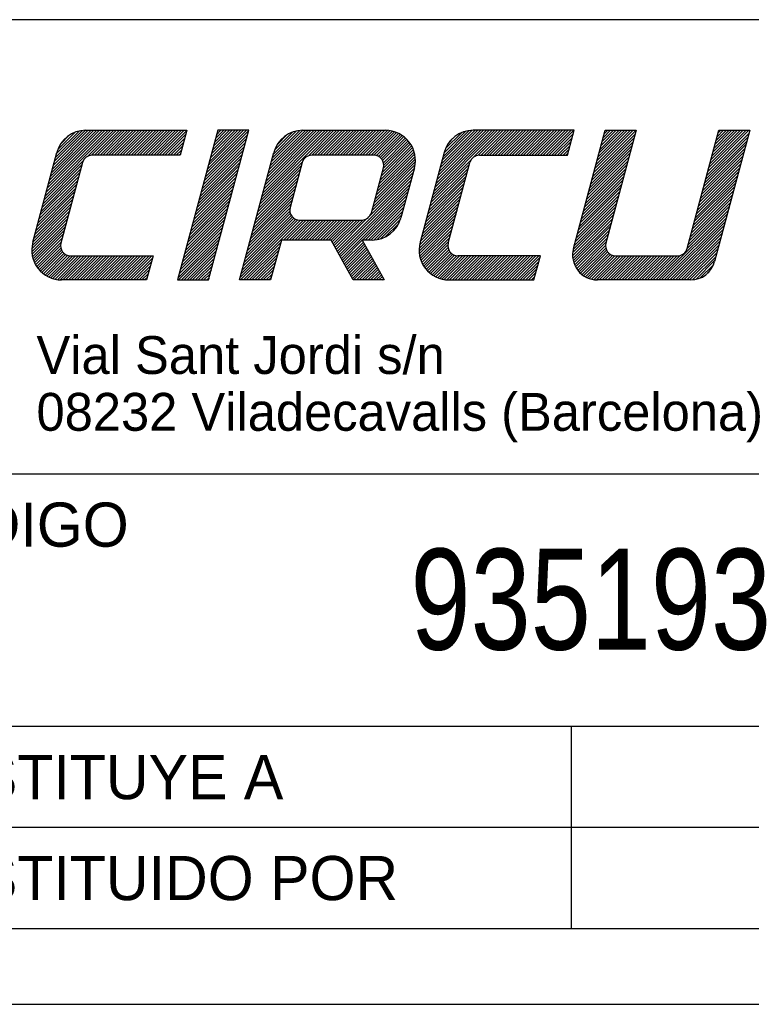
# Model space of a CAD drawing. Extents: x 0 to 210, y 0 to 297.
# Tile 3 of 5: x 157 to 186, y 0 to 39. Entities that reach past the tile are written whole.
import ezdxf

# ---------------------------------------------------------------- set-up
doc = ezdxf.new("R2010")
doc.units = 0
doc.header["$LTSCALE"] = 19.36
doc.header["$MEASUREMENT"] = 0
doc.layers.get('0').update_dxf_attribs({"linetype": 'CONTINUOUS'})
doc.styles.get("Standard").update_dxf_attribs({"font": 'txt', "width": 0.8})

msp = doc.modelspace()

# ---------------------------------------------------------------- linework, layer by layer
at = {"color": 7, "linetype": 'CONTINUOUS'}
for p, q in [((207, 39), (20, 39)), ((158.1529, 32.0158), (160.7555, 34.6185)), ((158.1938, 32.1686), (160.6438, 34.6185)), ((158.2348, 32.3213), (160.532, 34.6185)), ((158.2757, 32.474), (160.4202, 34.6185)), ((158.3166, 32.6267), (160.3084, 34.6185)), ((158.3575, 32.7794), (160.1966, 34.6185)), ((158.3984, 32.9321), (160.0848, 34.6185)), ((158.4394, 33.0848), (159.973, 34.6185)), ((158.4803, 33.2375), (159.8612, 34.6185)), ((158.5212, 33.3903), (159.7494, 34.6184)), ((158.5621, 33.543), (159.6305, 34.6114)), ((158.603, 33.6957), (159.496, 34.5887)), ((158.6531, 33.8576), (159.3353, 34.5397)), ((158.7722, 34.0885), (159.1044, 34.4207)), ((159.8376, 33.5888), (160.8673, 34.6185)), ((159.9903, 33.6296), (160.9791, 34.6185)), ((160.1028, 33.6303), (161.0909, 34.6185)), ((160.2146, 33.6303), (161.2027, 34.6185)), ((160.3264, 33.6303), (161.3145, 34.6185)), ((160.4382, 33.6303), (161.4263, 34.6185)), ((160.55, 33.6303), (161.5381, 34.6185)), ((160.6618, 33.6303), (161.6499, 34.6185)), ((160.7736, 33.6303), (161.7617, 34.6185)), ((160.8854, 33.6303), (161.8735, 34.6185)), ((160.9971, 33.6303), (161.9853, 34.6185)), ((161.1089, 33.6303), (162.0971, 34.6185)), ((161.2207, 33.6303), (162.2089, 34.6185)), ((161.3325, 33.6303), (162.3207, 34.6185)), ((161.4443, 33.6303), (162.4324, 34.6185)), ((161.5561, 33.6303), (162.5442, 34.6185)), ((161.6679, 33.6303), (162.656, 34.6185)), ((161.7797, 33.6303), (162.7678, 34.6185)), ((161.8915, 33.6303), (162.8796, 34.6185)), ((162.0033, 33.6303), (162.9914, 34.6185)), ((162.1151, 33.6303), (163.1032, 34.6185)), ((162.2269, 33.6303), (163.215, 34.6185)), ((162.3387, 33.6303), (163.3268, 34.6185)), ((162.4505, 33.6303), (163.4386, 34.6185)), ((162.5623, 33.6303), (163.5504, 34.6185)), ((162.6741, 33.6303), (163.6622, 34.6185)), ((162.7858, 33.6303), (163.7557, 34.6002)), ((162.8976, 33.6303), (163.7148, 34.4475)), ((164.4915, 32.7647), (166.1684, 34.4416)), ((164.5324, 32.9174), (166.2093, 34.5943)), ((164.5733, 33.0701), (166.1216, 34.6185)), ((164.6142, 33.2229), (166.0098, 34.6185)), ((164.6551, 33.3756), (165.898, 34.6185)), ((164.6961, 33.5283), (165.7863, 34.6185)), ((164.737, 33.681), (165.6745, 34.6185)), ((164.7779, 33.8337), (165.5627, 34.6185)), ((164.8188, 33.9864), (165.4509, 34.6185)), ((164.8597, 34.1391), (165.3391, 34.6185)), ((164.9007, 34.2918), (165.2273, 34.6185)), ((164.9416, 34.4446), (165.1155, 34.6185)), ((164.9825, 34.5973), (165.0037, 34.6185)), ((166.6995, 31.8426), (169.4754, 34.6185)), ((166.7405, 31.9953), (169.3636, 34.6185)), ((166.7814, 32.148), (169.2519, 34.6185)), ((166.8223, 32.3007), (169.1401, 34.6185)), ((166.8632, 32.4534), (169.0283, 34.6185)), ((166.9041, 32.6061), (168.9165, 34.6185)), ((166.9451, 32.7588), (168.8047, 34.6185)), ((166.986, 32.9116), (168.6929, 34.6185)), ((167.0269, 33.0643), (168.5811, 34.6185)), ((167.0678, 33.217), (168.4693, 34.6185)), ((167.1087, 33.3697), (168.3575, 34.6185)), ((167.1496, 33.5224), (168.2403, 34.6131)), ((167.1906, 33.6751), (168.1084, 34.5929)), ((167.2373, 33.8336), (167.9523, 34.5486)), ((167.3391, 34.0473), (167.7387, 34.4468)), ((168.5759, 33.6071), (169.5872, 34.6185)), ((168.7109, 33.6303), (169.699, 34.6185)), ((168.8227, 33.6303), (169.8108, 34.6185)), ((168.9345, 33.6303), (169.9226, 34.6185)), ((169.0463, 33.6303), (170.0344, 34.6185)), ((169.1581, 33.6303), (170.1462, 34.6185)), ((169.2699, 33.6303), (170.258, 34.6185)), ((169.3817, 33.6303), (170.3698, 34.6185)), ((169.4935, 33.6303), (170.4816, 34.6185)), ((169.6053, 33.6303), (170.5934, 34.6185)), ((169.717, 33.6303), (170.7052, 34.6185)), ((169.8288, 33.6303), (170.817, 34.6185)), ((169.9406, 33.6303), (170.9288, 34.6185)), ((170.0524, 33.6303), (171.0406, 34.6185)), ((170.1642, 33.6303), (171.1523, 34.6185)), ((170.276, 33.6303), (171.2641, 34.6185)), ((170.3878, 33.6303), (171.3759, 34.6185)), ((170.4996, 33.6303), (171.4877, 34.6185)), ((170.6114, 33.6303), (171.5995, 34.6185)), ((170.7232, 33.6303), (171.7085, 34.6156)), ((170.835, 33.6303), (171.809, 34.6044)), ((170.9468, 33.6303), (171.9024, 34.586)), ((171.0586, 33.6303), (171.9898, 34.5615)), ((171.1703, 33.6303), (172.0718, 34.5318)), ((171.2683, 33.6165), (172.149, 34.4972)), ((171.3485, 33.5849), (172.2219, 34.4583)), ((171.4157, 33.5403), (172.2906, 34.4152)), ((171.4714, 33.4842), (172.3554, 34.3682)), ((173.4987, 32.046), (176.0713, 34.6185)), ((173.5397, 32.1987), (175.9595, 34.6185)), ((173.5806, 32.3514), (175.8477, 34.6185)), ((173.6215, 32.5041), (175.7359, 34.6185)), ((173.6624, 32.6568), (175.6241, 34.6185)), ((173.7033, 32.8095), (175.5123, 34.6185)), ((173.7443, 32.9622), (175.4005, 34.6185)), ((173.7852, 33.1149), (175.2887, 34.6185)), ((173.8261, 33.2677), (175.1769, 34.6185)), ((173.867, 33.4204), (175.0647, 34.618)), ((173.9079, 33.5731), (174.9432, 34.6083)), ((173.9489, 33.7258), (174.8047, 34.5817)), ((174.0058, 33.8945), (174.6361, 34.5249)), ((174.1683, 34.1689), (174.3618, 34.3623)), ((175.1192, 33.5546), (176.1831, 34.6185)), ((175.3038, 33.6274), (176.2949, 34.6185)), ((175.4185, 33.6303), (176.4066, 34.6185)), ((175.5303, 33.6303), (176.5184, 34.6185)), ((175.6421, 33.6303), (176.6302, 34.6185)), ((175.7539, 33.6303), (176.742, 34.6185)), ((175.8657, 33.6303), (176.8538, 34.6185)), ((175.9775, 33.6303), (176.9656, 34.6185)), ((176.0893, 33.6303), (177.0774, 34.6185)), ((176.2011, 33.6303), (177.1892, 34.6185)), ((176.3129, 33.6303), (177.301, 34.6185)), ((176.4247, 33.6303), (177.4128, 34.6185)), ((176.5365, 33.6303), (177.5246, 34.6185)), ((176.6483, 33.6303), (177.6364, 34.6185)), ((176.76, 33.6303), (177.7482, 34.6185)), ((176.8718, 33.6303), (177.86, 34.6185)), ((176.9836, 33.6303), (177.9718, 34.6185)), ((177.0954, 33.6303), (178.0835, 34.6185)), ((177.2072, 33.6303), (178.1953, 34.6185)), ((177.319, 33.6303), (178.3071, 34.6185)), ((177.4308, 33.6303), (178.4189, 34.6185)), ((177.5426, 33.6303), (178.5307, 34.6185)), ((177.6544, 33.6303), (178.6425, 34.6185)), ((177.7662, 33.6303), (178.7543, 34.6185)), ((177.878, 33.6303), (178.8661, 34.6185)), ((177.9898, 33.6303), (178.9779, 34.6185)), ((178.1016, 33.6303), (179.0897, 34.6185)), ((178.2134, 33.6303), (179.0606, 34.4776)), ((178.3252, 33.6303), (179.0197, 34.3249)), ((179.8373, 32.7948), (181.5142, 34.4717)), ((179.8782, 32.9475), (181.5492, 34.6185)), ((179.9191, 33.1003), (181.4374, 34.6185)), ((179.9601, 33.253), (181.3256, 34.6185)), ((180.001, 33.4057), (181.2138, 34.6185)), ((180.0419, 33.5584), (181.102, 34.6185)), ((180.0828, 33.7111), (180.9902, 34.6185)), ((180.1237, 33.8638), (180.8784, 34.6185)), ((180.1647, 34.0165), (180.7666, 34.6185)), ((180.2056, 34.1692), (180.6548, 34.6185)), ((180.2465, 34.322), (180.543, 34.6185)), ((180.2874, 34.4747), (180.4312, 34.6185)), ((184.3083, 32.6822), (185.9852, 34.3592)), ((184.3492, 32.835), (186.0261, 34.5119)), ((184.3901, 32.9877), (186.0209, 34.6185)), ((184.431, 33.1404), (185.9091, 34.6185)), ((184.4719, 33.2931), (185.7973, 34.6185)), ((184.5129, 33.4458), (185.6855, 34.6185)), ((184.5538, 33.5985), (185.5737, 34.6185)), ((184.5947, 33.7512), (185.4619, 34.6185)), ((184.6356, 33.9039), (185.3501, 34.6185)), ((184.6765, 34.0567), (185.2383, 34.6185)), ((184.7174, 34.2094), (185.1265, 34.6185)), ((184.7584, 34.3621), (185.0148, 34.6185)), ((184.7993, 34.5148), (184.903, 34.6185)), ((163.0094, 33.6303), (163.6739, 34.2948)), ((163.1212, 33.6303), (163.633, 34.1421)), ((163.233, 33.6303), (163.592, 33.9894)), ((164.3687, 32.3066), (166.0456, 33.9835)), ((164.4096, 32.4593), (166.0865, 34.1362)), ((164.4506, 32.612), (166.1275, 34.2889)), ((171.416, 32.6463), (172.7021, 33.9323)), ((171.4569, 32.799), (172.6644, 34.0065)), ((171.4978, 32.9517), (172.6226, 34.0764)), ((171.5157, 33.4167), (172.4163, 34.3173)), ((171.5388, 33.1044), (172.5767, 34.1423)), ((171.5468, 33.336), (172.4735, 34.2628)), ((171.5598, 33.2373), (172.527, 34.2044)), ((178.4369, 33.6303), (178.9788, 34.1722)), ((178.5487, 33.6303), (178.9379, 34.0195)), ((179.7145, 32.3367), (181.3914, 34.0136)), ((179.7555, 32.4894), (181.4324, 34.1663)), ((179.7964, 32.6421), (181.4733, 34.319)), ((184.2264, 32.3768), (185.9033, 34.0537)), ((184.2673, 32.5295), (185.9442, 34.2064)), ((163.3448, 33.6303), (163.5511, 33.8366)), ((163.4566, 33.6303), (163.5102, 33.6839)), ((164.2869, 32.0012), (165.9638, 33.6781)), ((164.3278, 32.1539), (166.0047, 33.8308)), ((171.2523, 32.0354), (172.8026, 33.5857)), ((171.2933, 32.1881), (172.7862, 33.6811)), ((171.3342, 32.3408), (172.7635, 33.7701)), ((171.3751, 32.4935), (172.7352, 33.8537)), ((178.6605, 33.6303), (178.8969, 33.8668)), ((178.7723, 33.6303), (178.856, 33.714)), ((179.5918, 31.8786), (181.2687, 33.5555)), ((179.6327, 32.0313), (181.3096, 33.7082)), ((179.6736, 32.184), (181.3505, 33.8609)), ((184.1037, 31.9187), (185.7806, 33.5956)), ((184.1446, 32.0714), (185.8215, 33.7483)), ((184.1855, 32.2241), (185.8624, 33.901)), ((158.0711, 31.7104), (159.6082, 33.2476)), ((158.112, 31.8631), (159.6604, 33.4115)), ((164.1641, 31.543), (165.841, 33.2199)), ((164.205, 31.6957), (165.8819, 33.3726)), ((164.246, 31.8484), (165.9229, 33.5253)), ((166.6177, 31.5371), (168.2946, 33.214)), ((166.6586, 31.6899), (168.3374, 33.3687)), ((171.1296, 31.5773), (172.7976, 33.2453)), ((171.1705, 31.73), (172.8108, 33.3703)), ((171.2114, 31.8827), (172.8114, 33.4827)), ((173.4169, 31.7405), (174.9541, 33.2777)), ((173.4578, 31.8932), (175.0323, 33.4677)), ((179.5099, 31.5731), (181.1868, 33.25)), ((179.5509, 31.7258), (181.2278, 33.4027)), ((184.0218, 31.6133), (185.6987, 33.2902)), ((184.0627, 31.766), (185.7396, 33.4429)), ((157.9483, 31.2523), (159.4855, 32.7894)), ((157.9892, 31.405), (159.5264, 32.9422)), ((158.0302, 31.5577), (159.5673, 33.0949)), ((164.0414, 31.0849), (165.7183, 32.7618)), ((164.0823, 31.2376), (165.7592, 32.9145)), ((164.1232, 31.3903), (165.8001, 33.0672)), ((166.5359, 31.2317), (168.2128, 32.9086)), ((166.5768, 31.3844), (168.2537, 33.0613)), ((169.7229, 29.8352), (172.6837, 32.796)), ((171.0237, 31.2478), (172.7246, 32.9487)), ((171.0887, 31.4246), (172.7656, 33.1015)), ((173.2941, 31.2824), (174.8313, 32.8195)), ((173.3351, 31.4351), (174.8722, 32.9723)), ((173.376, 31.5878), (174.9131, 33.125)), ((179.3872, 31.115), (181.0641, 32.7919)), ((179.4281, 31.2677), (181.105, 32.9446)), ((179.469, 31.4204), (181.1459, 33.0973)), ((183.8991, 31.1551), (185.576, 32.832)), ((183.94, 31.3078), (185.6169, 32.9847)), ((183.9809, 31.4605), (185.6578, 33.1374)), ((157.8665, 30.9469), (159.4036, 32.484)), ((157.9074, 31.0996), (159.4446, 32.6367)), ((163.9595, 30.7795), (165.6364, 32.4564)), ((164.0004, 30.9322), (165.6773, 32.6091)), ((166.4131, 30.7736), (168.09, 32.4505)), ((166.454, 30.9263), (168.1309, 32.6032)), ((166.4949, 31.079), (168.1718, 32.7559)), ((169.7627, 29.7632), (172.6428, 32.6433)), ((169.8024, 29.6912), (172.6019, 32.4906)), ((173.2123, 30.977), (174.7495, 32.5141)), ((173.2532, 31.1297), (174.7904, 32.6668)), ((179.3053, 30.8096), (180.9823, 32.4865)), ((179.3463, 30.9623), (181.0232, 32.6392)), ((183.7763, 30.697), (185.4532, 32.3739)), ((183.8172, 30.8497), (185.4941, 32.5266)), ((183.8581, 31.0024), (185.535, 32.6793)), ((157.7437, 30.4887), (159.2809, 32.0259)), ((157.7846, 30.6414), (159.3218, 32.1786)), ((157.8256, 30.7941), (159.3627, 32.3313)), ((163.8368, 30.3213), (165.5137, 31.9982)), ((163.8777, 30.474), (165.5546, 32.1509)), ((163.9186, 30.6267), (165.5955, 32.3036)), ((166.2903, 30.3154), (167.9672, 31.9923)), ((166.3313, 30.4681), (168.0082, 32.1451)), ((166.3722, 30.6209), (168.0491, 32.2978)), ((169.8422, 29.6192), (172.561, 32.3379)), ((169.882, 29.5472), (172.52, 32.1852)), ((170.7174, 30.2707), (172.4791, 32.0325)), ((173.0896, 30.5188), (174.6267, 32.056)), ((173.1305, 30.6715), (174.6676, 32.2087)), ((173.1714, 30.8242), (174.7086, 32.3614)), ((179.1826, 30.3514), (180.8595, 32.0283)), ((179.2235, 30.5041), (180.9004, 32.181)), ((179.2644, 30.6568), (180.9413, 32.3338)), ((183.6945, 30.3916), (185.3714, 32.0685)), ((183.7354, 30.5443), (185.4123, 32.2212)), ((157.6619, 30.1833), (159.199, 31.7204)), ((157.7028, 30.336), (159.24, 31.8732)), ((163.7549, 30.0159), (165.4318, 31.6928)), ((163.7958, 30.1686), (165.4727, 31.8455)), ((166.2085, 30.01), (167.8854, 31.6869)), ((166.2494, 30.1627), (167.9263, 31.8396)), ((170.8292, 30.2707), (172.4382, 31.8798)), ((170.941, 30.2707), (172.3973, 31.727)), ((172.9749, 30.0687), (174.504, 31.5978)), ((173.0077, 30.2134), (174.5449, 31.7506)), ((173.0486, 30.3661), (174.5858, 31.9033)), ((179.1008, 30.046), (180.7777, 31.7229)), ((179.1417, 30.1987), (180.8186, 31.8756)), ((183.5716, 29.9333), (185.2486, 31.6103)), ((183.6126, 30.0861), (185.2895, 31.763)), ((183.6535, 30.2388), (185.3305, 31.9157)), ((157.6221, 29.9199), (159.1172, 31.415)), ((157.6231, 29.8091), (159.0763, 31.2623)), ((157.6331, 30.0427), (159.1581, 31.5677)), ((163.6322, 29.5577), (165.3091, 31.2347)), ((163.6731, 29.7105), (165.35, 31.3874)), ((163.714, 29.8632), (165.3909, 31.5401)), ((166.0448, 29.3992), (167.8958, 31.2501)), ((166.0857, 29.5519), (167.8598, 31.3259)), ((166.1267, 29.7046), (167.8395, 31.4175)), ((166.1676, 29.8573), (167.8455, 31.5352)), ((171.0528, 30.2707), (172.3564, 31.5743)), ((171.1666, 30.2728), (172.3154, 31.4216)), ((171.2925, 30.2869), (172.2745, 31.2689)), ((172.9599, 29.8302), (174.4221, 31.2924)), ((172.9609, 29.943), (174.463, 31.4451)), ((179.0374, 29.6473), (180.6549, 31.2648)), ((179.0406, 29.7622), (180.6958, 31.4175)), ((179.061, 29.8944), (180.7367, 31.5702)), ((182.4398, 28.6897), (185.2077, 31.4576)), ((182.5516, 28.6897), (185.1668, 31.3049)), ((157.6332, 29.7074), (159.0354, 31.1096)), ((157.6506, 29.6131), (158.9944, 30.9569)), ((163.5503, 29.2523), (165.2272, 30.9292)), ((163.5912, 29.405), (165.2681, 31.0819)), ((165.8812, 28.7883), (168.1607, 31.0679)), ((165.8944, 28.6897), (168.2659, 31.0612)), ((165.9221, 28.941), (168.0751, 31.0941)), ((165.963, 29.0937), (168.0037, 31.1344)), ((166.0039, 29.2464), (167.9441, 31.1866)), ((167.5872, 30.2707), (168.3777, 31.0612)), ((167.6989, 30.2707), (168.4894, 31.0612)), ((167.8107, 30.2707), (168.6012, 31.0612)), ((167.9225, 30.2707), (168.713, 31.0612)), ((168.0343, 30.2707), (168.8248, 31.0612)), ((168.1461, 30.2707), (168.9366, 31.0612)), ((168.2579, 30.2707), (169.0484, 31.0612)), ((168.3697, 30.2707), (169.1602, 31.0612)), ((168.4815, 30.2707), (169.272, 31.0612)), ((168.5933, 30.2707), (169.3838, 31.0612)), ((168.7051, 30.2707), (169.4956, 31.0612)), ((168.8169, 30.2707), (169.6074, 31.0612)), ((168.9287, 30.2707), (169.7192, 31.0612)), ((169.0405, 30.2707), (169.831, 31.0612)), ((169.1523, 30.2707), (169.9428, 31.0612)), ((169.2641, 30.2707), (170.0546, 31.0612)), ((169.3758, 30.2707), (170.1663, 31.0612)), ((169.4841, 30.2672), (170.2781, 31.0612)), ((169.5239, 30.1952), (170.3899, 31.0612)), ((169.5637, 30.1232), (170.5017, 31.0612)), ((169.6035, 30.0512), (170.6135, 31.0612)), ((169.6433, 29.9792), (170.7273, 31.0632)), ((169.6831, 29.9072), (170.8967, 31.1208)), ((171.4382, 30.3208), (172.2329, 31.1154)), ((171.6228, 30.3936), (172.1601, 30.9309)), ((172.9683, 29.7269), (174.3812, 31.1397)), ((172.9844, 29.6312), (174.3403, 30.987)), ((173.0069, 29.5418), (174.2994, 30.8343)), ((179.0461, 29.5441), (180.614, 31.112)), ((179.0636, 29.4499), (180.5731, 30.9593)), ((182.6634, 28.6897), (185.1259, 31.1522)), ((182.7752, 28.6897), (185.0849, 30.9995)), ((182.887, 28.6897), (185.044, 30.8468)), ((157.6742, 29.5249), (158.9535, 30.8042)), ((157.7033, 29.4421), (158.9126, 30.6515)), ((157.7371, 29.3642), (158.8717, 30.4987)), ((163.4276, 28.7942), (165.1045, 30.4711)), ((163.4685, 28.9469), (165.1454, 30.6238)), ((163.5094, 29.0996), (165.1863, 30.7765)), ((173.0349, 29.458), (174.2584, 30.6816)), ((173.0679, 29.3792), (174.2175, 30.5289)), ((179.0885, 29.363), (180.5321, 30.8066)), ((179.1196, 29.2823), (180.4912, 30.6539)), ((179.1563, 29.2072), (180.4503, 30.5012)), ((182.9988, 28.6897), (185.0031, 30.694)), ((183.1106, 28.6897), (184.9622, 30.5413)), ((157.7755, 29.2907), (158.8308, 30.346)), ((157.8179, 29.2214), (158.7899, 30.1933)), ((157.8644, 29.1561), (158.7633, 30.055)), ((163.4349, 28.6897), (165.0636, 30.3184)), ((163.5467, 28.6897), (165.0226, 30.1657)), ((166.0062, 28.6897), (167.4762, 30.1598)), ((169.9218, 29.4752), (170.7125, 30.2658)), ((169.9616, 29.4032), (170.7523, 30.1938)), ((170.0014, 29.3312), (170.7921, 30.1218)), ((170.0412, 29.2592), (170.8318, 30.0498)), ((173.1053, 29.3049), (174.1766, 30.3761)), ((173.147, 29.2348), (174.1357, 30.2234)), ((173.1927, 29.1686), (174.1026, 30.0786)), ((179.198, 29.1371), (180.4094, 30.3485)), ((179.2446, 29.0719), (180.3685, 30.1958)), ((179.2957, 29.0112), (180.3414, 30.0569)), ((183.2224, 28.6897), (184.9213, 30.3886)), ((183.3342, 28.6897), (184.8803, 30.2359)), ((183.446, 28.6897), (184.8394, 30.0832)), ((157.9147, 29.0946), (158.7731, 29.953)), ((157.9687, 29.0368), (158.8021, 29.8702)), ((158.0265, 28.9828), (158.8447, 29.801)), ((158.088, 28.9325), (158.8989, 29.7434)), ((158.1534, 28.8861), (158.9644, 29.6971)), ((158.2227, 28.8436), (159.0426, 29.6635)), ((158.2962, 28.8054), (159.1376, 29.6468)), ((158.3742, 28.7715), (159.2489, 29.6462)), ((158.457, 28.7425), (159.3607, 29.6462)), ((158.5452, 28.719), (159.4725, 29.6462)), ((158.6396, 28.7016), (159.5843, 29.6462)), ((158.7414, 28.6915), (159.6961, 29.6462)), ((158.8514, 28.6897), (159.8079, 29.6462)), ((158.9632, 28.6897), (159.9197, 29.6462)), ((159.075, 28.6897), (160.0315, 29.6462)), ((159.1867, 28.6897), (160.1432, 29.6462)), ((159.2985, 28.6897), (160.255, 29.6462)), ((159.4103, 28.6897), (160.3668, 29.6462)), ((159.5221, 28.6897), (160.4786, 29.6462)), ((159.6339, 28.6897), (160.5904, 29.6462)), ((159.7457, 28.6897), (160.7022, 29.6462)), ((159.8575, 28.6897), (160.814, 29.6462)), ((159.9693, 28.6897), (160.9258, 29.6462)), ((160.0811, 28.6897), (161.0376, 29.6462)), ((160.1929, 28.6897), (161.1494, 29.6462)), ((160.3047, 28.6897), (161.2612, 29.6462)), ((160.4165, 28.6897), (161.373, 29.6462)), ((160.5283, 28.6897), (161.4848, 29.6462)), ((160.6401, 28.6897), (161.5966, 29.6462)), ((160.7519, 28.6897), (161.7084, 29.6462)), ((160.8636, 28.6897), (161.8202, 29.6462)), ((160.9754, 28.6897), (161.9319, 29.6462)), ((161.0872, 28.6897), (162.0437, 29.6462)), ((161.199, 28.6897), (162.1555, 29.6462)), ((161.3108, 28.6897), (162.2673, 29.6462)), ((161.4226, 28.6897), (162.3791, 29.6462)), ((163.6585, 28.6897), (164.9817, 30.0129)), ((163.7703, 28.6897), (164.9408, 29.8602)), ((163.8821, 28.6897), (164.8999, 29.7075)), ((166.1179, 28.6897), (167.4353, 30.0071)), ((166.2297, 28.6897), (167.3944, 29.8544)), ((166.3415, 28.6897), (167.3535, 29.7016)), ((170.081, 29.1872), (170.8716, 29.9778)), ((170.1208, 29.1151), (170.9114, 29.9058)), ((170.1606, 29.0431), (170.9512, 29.8338)), ((170.2003, 28.9711), (170.991, 29.7618)), ((170.2401, 28.8991), (171.0308, 29.6898)), ((173.2422, 29.1064), (174.1071, 29.9713)), ((173.2955, 29.0479), (174.133, 29.8854)), ((173.3526, 28.9932), (174.1731, 29.8137)), ((173.4134, 28.9421), (174.225, 29.7538)), ((173.478, 28.895), (174.2883, 29.7053)), ((173.5465, 28.8517), (174.3638, 29.669)), ((173.6192, 28.8126), (174.455, 29.6484)), ((173.6962, 28.7778), (174.5646, 29.6462)), ((173.778, 28.7479), (174.6764, 29.6462)), ((173.8651, 28.7232), (174.7882, 29.6462)), ((173.9583, 28.7045), (174.9, 29.6462)), ((174.0584, 28.6929), (175.0118, 29.6462)), ((174.1671, 28.6897), (175.1236, 29.6462)), ((174.2789, 28.6897), (175.2354, 29.6462)), ((174.3907, 28.6897), (175.3472, 29.6462)), ((174.5025, 28.6897), (175.459, 29.6462)), ((174.6143, 28.6897), (175.5708, 29.6462)), ((174.7261, 28.6897), (175.6826, 29.6462)), ((174.8378, 28.6897), (175.7944, 29.6462)), ((174.9496, 28.6897), (175.9061, 29.6462)), ((175.0614, 28.6897), (176.0179, 29.6462)), ((175.1732, 28.6897), (176.1297, 29.6462)), ((175.285, 28.6897), (176.2415, 29.6462)), ((175.3968, 28.6897), (176.3533, 29.6462)), ((175.5086, 28.6897), (176.4651, 29.6462)), ((175.6204, 28.6897), (176.5769, 29.6462)), ((175.7322, 28.6897), (176.6887, 29.6462)), ((175.844, 28.6897), (176.8005, 29.6462)), ((175.9558, 28.6897), (176.9123, 29.6462)), ((176.0676, 28.6897), (177.0241, 29.6462)), ((176.1794, 28.6897), (177.1359, 29.6462)), ((176.2912, 28.6897), (177.2477, 29.6462)), ((176.403, 28.6897), (177.3595, 29.6462)), ((176.5147, 28.6897), (177.4713, 29.6462)), ((176.6265, 28.6897), (177.583, 29.6462)), ((176.7383, 28.6897), (177.6948, 29.6462)), ((179.3513, 28.955), (180.3508, 29.9545)), ((179.4114, 28.9034), (180.3795, 29.8714)), ((179.4761, 28.8563), (180.4219, 29.802)), ((179.5455, 28.8139), (180.4758, 29.7442)), ((179.62, 28.7766), (180.5412, 29.6977)), ((179.7, 28.7447), (180.6192, 29.664)), ((179.7861, 28.7191), (180.7139, 29.6469)), ((179.8794, 28.7005), (180.8251, 29.6462)), ((179.9813, 28.6907), (180.9369, 29.6462)), ((180.0921, 28.6897), (181.0486, 29.6462)), ((180.2039, 28.6897), (181.1604, 29.6462)), ((180.3157, 28.6897), (181.2722, 29.6462)), ((180.4275, 28.6897), (181.384, 29.6462)), ((180.5393, 28.6897), (181.4958, 29.6462)), ((180.6511, 28.6897), (181.6076, 29.6462)), ((180.7629, 28.6897), (181.7194, 29.6462)), ((180.8747, 28.6897), (181.8312, 29.6462)), ((180.9865, 28.6897), (181.943, 29.6462)), ((181.0983, 28.6897), (182.0548, 29.6462)), ((181.2101, 28.6897), (182.1666, 29.6462)), ((181.3219, 28.6897), (182.2784, 29.6462)), ((181.4337, 28.6897), (182.3902, 29.6462)), ((181.5455, 28.6897), (182.502, 29.6462)), ((181.6573, 28.6897), (182.6138, 29.6462)), ((181.769, 28.6897), (182.7256, 29.6462)), ((181.8808, 28.6897), (182.8373, 29.6462)), ((181.9926, 28.6897), (182.9491, 29.6462)), ((182.1044, 28.6897), (183.0609, 29.6462)), ((182.2162, 28.6897), (183.1727, 29.6462)), ((182.328, 28.6897), (183.2996, 29.6613)), ((183.5577, 28.6897), (184.7985, 29.9305)), ((183.6695, 28.6897), (184.7576, 29.7778)), ((161.5344, 28.6897), (162.4054, 29.5607)), ((161.6462, 28.6897), (162.3645, 29.408)), ((161.758, 28.6897), (162.3235, 29.2553)), ((163.9939, 28.6897), (164.859, 29.5548)), ((164.1057, 28.6897), (164.818, 29.4021)), ((166.4533, 28.6897), (167.3125, 29.5489)), ((166.5651, 28.6897), (167.2716, 29.3962)), ((170.2799, 28.8271), (171.0706, 29.6178)), ((170.3197, 28.7551), (171.1104, 29.5458)), ((170.3661, 28.6897), (171.1502, 29.4738)), ((170.4779, 28.6897), (171.19, 29.4018)), ((170.5897, 28.6897), (171.2297, 29.3298)), ((170.7015, 28.6897), (171.2695, 29.2578)), ((176.8501, 28.6897), (177.7512, 29.5908)), ((176.9619, 28.6897), (177.7103, 29.4381)), ((177.0737, 28.6897), (177.6694, 29.2854)), ((183.7843, 28.6927), (184.7167, 29.6251)), ((183.9151, 28.7117), (184.6757, 29.4723)), ((184.0761, 28.7609), (184.6248, 29.3096)), ((161.8698, 28.6897), (162.2826, 29.1025)), ((161.9816, 28.6897), (162.2417, 28.9498)), ((164.2175, 28.6897), (164.7771, 29.2494)), ((164.3292, 28.6897), (164.7362, 29.0967)), ((164.441, 28.6897), (164.6953, 28.944)), ((166.6769, 28.6897), (167.2307, 29.2435)), ((166.7887, 28.6897), (167.1898, 29.0908)), ((166.9005, 28.6897), (167.1489, 28.9381)), ((170.8133, 28.6897), (171.3093, 29.1858)), ((170.9251, 28.6897), (171.3491, 29.1138)), ((171.0369, 28.6897), (171.3889, 29.0418)), ((171.1487, 28.6897), (171.4287, 28.9698)), ((171.2605, 28.6897), (171.4685, 28.8977)), ((177.1855, 28.6897), (177.6284, 29.1327)), ((177.2973, 28.6897), (177.5875, 28.9799)), ((184.3894, 28.9625), (184.4232, 28.9962)), ((162.0934, 28.6897), (162.2008, 28.7971)), ((164.5528, 28.6897), (164.6544, 28.7912)), ((167.0123, 28.6897), (167.1079, 28.7854)), ((171.3722, 28.6897), (171.5083, 28.8257)), ((171.484, 28.6897), (171.5481, 28.7537)), ((177.4091, 28.6897), (177.5466, 28.8272)), ((207, 21), (52.851, 21)), ((207, 11), (150.9723, 11)), ((178.9772, 11), (178.9772, 3)), ((207, 7), (150.9723, 7)), ((20, 3), (207, 3)), ((0, 0), (210, 0))]:
    msp.add_line(p, q, dxfattribs=at)
at = {"color": 2, "linetype": 'CONTINUOUS'}
for p, q in [((159.7602, 34.6185), (163.7606, 34.6185)), ((164.9882, 34.6185), (163.3996, 28.6897)), ((163.7606, 34.6185), (163.4958, 33.6304)), ((164.6272, 28.6897), (166.2158, 34.6185)), ((166.2158, 34.6185), (164.9882, 34.6185)), ((168.3532, 34.6185), (171.6268, 34.6185)), ((179.0984, 34.6185), (175.0979, 34.6185)), ((178.8336, 33.6304), (179.0984, 34.6185)), ((179.0707, 29.9336), (180.326, 34.6185)), ((180.326, 34.6185), (181.5535, 34.6185)), ((181.5535, 34.6185), (180.3545, 30.1438)), ((183.5733, 29.9392), (184.8271, 34.6185)), ((186.0547, 34.6185), (184.6623, 29.4221)), ((184.8271, 34.6185), (186.0547, 34.6185)), ((157.6616, 30.1824), (158.6148, 33.7396)), ((163.4958, 33.6304), (160.0141, 33.6304)), ((165.8547, 28.6897), (167.2079, 33.7396)), ((171.1646, 33.6304), (168.7094, 33.6304)), ((173.9526, 33.7396), (172.9994, 30.1824)), ((175.3519, 33.6304), (178.8336, 33.6304)), ((159.6323, 33.3374), (158.7766, 30.1438)), ((168.3277, 33.3374), (167.8511, 31.5588)), ((174.1144, 30.1438), (174.9701, 33.3374)), ((171.0698, 31.3542), (171.5464, 33.1328)), ((172.7721, 33.1258), (172.2426, 31.1496)), ((168.2329, 31.0612), (170.688, 31.0612)), ((167.506, 30.2707), (167.0823, 28.6897)), ((169.4822, 30.2707), (167.506, 30.2707)), ((170.3559, 28.6897), (169.4822, 30.2707)), ((171.0972, 30.2707), (170.7098, 30.2707)), ((170.7098, 30.2707), (171.5834, 28.6897)), ((159.1584, 29.6462), (162.4283, 29.6462)), ((162.4283, 29.6462), (162.172, 28.6897)), ((177.7661, 29.6462), (174.4961, 29.6462)), ((177.5098, 28.6897), (177.7661, 29.6462)), ((180.7363, 29.6462), (183.1915, 29.6462)), ((162.172, 28.6897), (158.807, 28.6897)), ((163.3996, 28.6897), (164.6272, 28.6897)), ((167.0823, 28.6897), (165.8547, 28.6897)), ((171.5834, 28.6897), (170.3559, 28.6897)), ((174.1448, 28.6897), (177.5098, 28.6897)), ((183.7078, 28.6897), (180.0251, 28.6897))]:
    msp.add_line(p, q, dxfattribs=at)
for centre, radius, start, end in [((159.7602, 33.4327), 1.1858, 90.00004, 164.99998), ((168.3532, 33.4327), 1.1858, 90.00004, 164.99998), ((171.6268, 33.4327), 1.1858, 345.00003, 89.99995), ((175.0979, 33.4327), 1.1858, 90.00004, 164.99998), ((160.0141, 33.2351), 0.3953, 90.00006, 165.00001), ((168.7094, 33.2351), 0.3953, 89.99999, 164.99994), ((171.1646, 33.2351), 0.3953, 345.00004, 89.99996), ((175.3519, 33.2351), 0.3953, 90.00006, 165.00001), ((168.2329, 31.4565), 0.3953, 164.99998, 269.9999), ((170.688, 31.4565), 0.3953, 270.00006, 345.00001), ((171.0972, 31.4565), 1.1858, 270.00004, 344.99998), ((158.807, 29.8755), 1.1858, 165.00004, 269.99997), ((159.1584, 30.0415), 0.3953, 165.00004, 269.99996), ((174.1448, 29.8755), 1.1858, 165.00004, 269.99997), ((174.4961, 30.0415), 0.3953, 165.00004, 269.99996), ((180.7363, 30.0415), 0.3953, 165.00004, 269.99996), ((180.0251, 29.6779), 0.9881, 165.00005, 269.99997), ((183.1915, 30.0415), 0.3953, 270.00006, 345.00001), ((183.7078, 29.6779), 0.9881, 269.99999, 344.99994)]:
    msp.add_arc(centre, radius, start, end, dxfattribs=at)

# ---------------------------------------------------------------- texts
for s, height, p in [('Vial Sant Jordi s/n', 1.5, (157.8102, 24.9671)), ('08232 Viladecavalls (Barcelona)', 1.5, (157.8102, 22.7171)), ('CODIGO', 1.75, (151.9723, 18.125)), ('SUSTITUYE A', 1.75, (152.2393, 8.125)), ('SUSTITUIDO POR', 1.75, (152.2393, 4.125))]:
    msp.add_text(s, height=height, dxfattribs=at).set_placement(p)
at = {"linetype": 'CONTINUOUS', "width": 0.8}
msp.add_text('935193', height=4, dxfattribs=at).set_placement((172.6196, 14.0465))

doc.saveas('drawing.dxf')
